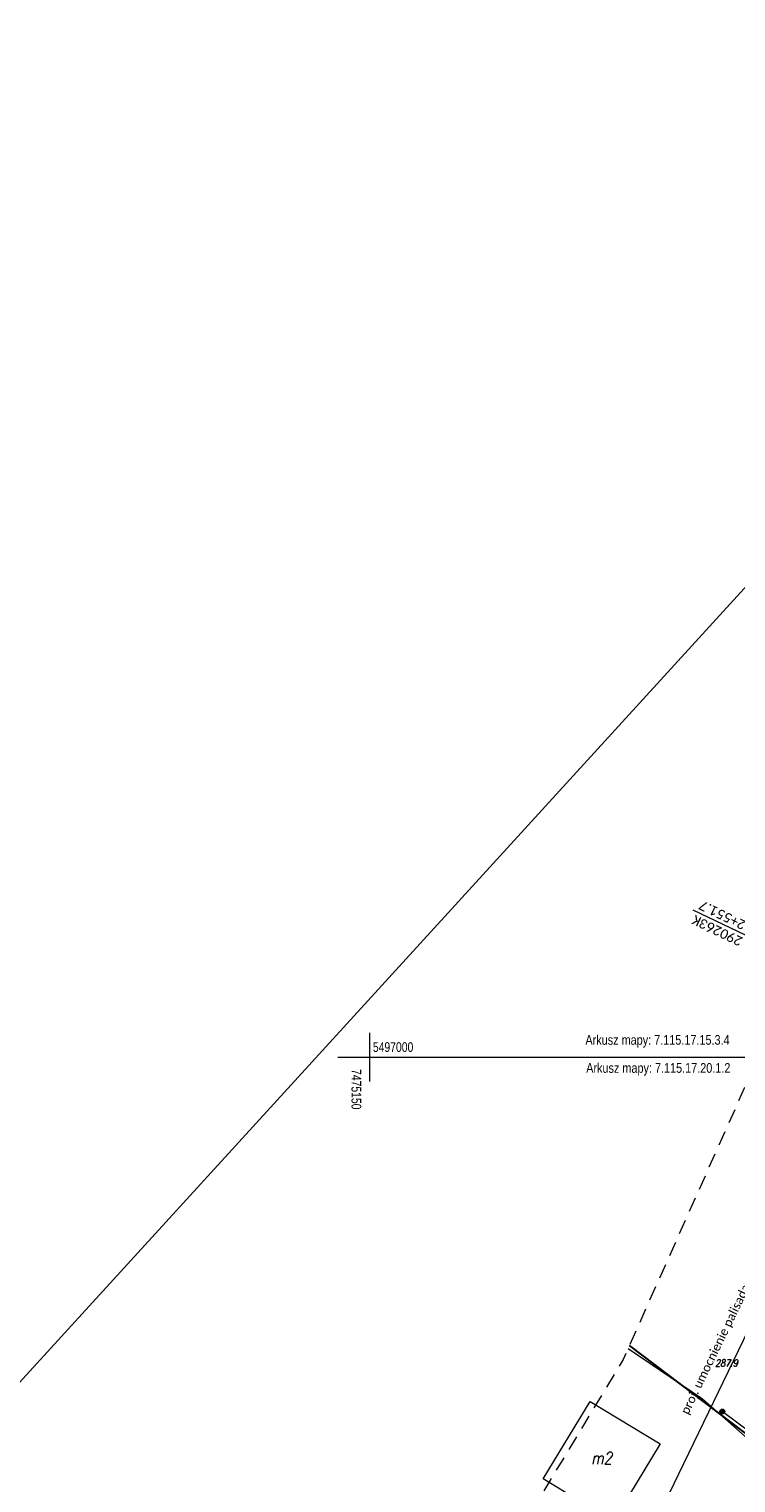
# Model space of a CAD drawing. Header units: metres. Extents: x -1 to 7476305, y 0 to 5497191.
# Tile 78 of 115: x 7475115 to 7475188, y 5496956 to 5497106. Entities that reach past the tile are written whole.
import ezdxf
from ezdxf.enums import TextEntityAlignment as Align

# ---------------------------------------------------------------- set-up
doc = ezdxf.new("R2010")
doc.units = ezdxf.units.M
doc.linetypes.add('EGBK02-500', pattern=[2, 1.5, -0.5])
doc.linetypes.add('EGBO02-500', pattern=[2.5, 1.5, -1])
doc.layers.add('C-ROAD-TEXT', color=1, linetype='Continuous', lineweight=13)
for name, color, linetype, lineweight, true_color in [('EGBB01', 7, 'Continuous', 5, 0x0a0909), ('EGBD03', 7, 'Continuous', 5, 0x0a0909), ('EGBK02', 7, 'Continuous', 5, 0x0a0909), ('EGBO02', 7, 'Continuous', 5, 0x0a0909), ('KTOK05_01', 7, 'Continuous', 5, 0x0a0909), ('RAMKA_DRUK', 7, 'Continuous', 5, 0x0a0909), ('RTPW01', 7, 'Continuous', 5, 0x0a0909), ('suepnn', 7, 'Continuous', 5, 0x0a0909), ('SUSM04_01_E', 7, 'Continuous', 5, 0x0a0909), ('Warstwa 1', 7, 'Continuous', 5, 0x0a0909)]:
    doc.layers.add(name, color=color, linetype=linetype, lineweight=lineweight, true_color=true_color)
doc.styles.add('! rom po 1.8mm', font='calibri.ttf', dxfattribs={"height": 0.9})
doc.styles.add('KAMIL', font='calibri.ttf', dxfattribs={"height": 0.75})
doc.styles.add('Style-Arial', font='arial.ttf')
doc.styles.add('Style-ITALIC_1250', font='ITALIC_1250.shx')
doc.styles.add('Style-WORKING_1250', font='WORKING_1250.shx')
doc.linetypes.add('KTOK05_01-500', pattern='A,3.75,[13,dgnlstyle-rozp_2015.shx,S=0.002778,R=0,X=0,Y=0],3.75', length=7.5)
doc.dimstyles.new('! 500', dxfattribs={"dimscale": 5, "dimtxt": 0.9, "dimasz": 0.18, "dimexe": 0.08, "dimexo": 0.04, "dimgap": 0.07, "dimtad": 1, "dimzin": 1, "dimtxsty": '! rom po 1.8mm', "dimcen": 0.09, "dimclrd": 256, "dimclre": 256, "dimclrt": 256, "dimazin": 1, "dimtfac": 1, "dimtix": 1, "dimtmove": 1, "dimatfit": 1, "dimfxl": 0.2, "dimlwd": -1, "dimlwe": -1, "dimarcsym": 0})

# ---------------------------------------------------------------- blocks, each defined once
blk = doc.blocks.new('510')
at = {"layer": 'SUSM04_01_E', "linetype": 'Continuous', "lineweight": 13, "true_color": 0x7a7a7a}
h = blk.add_hatch(color=8, dxfattribs=at)
edge = h.paths.add_edge_path()
edge.add_arc((0, 0), 0.25, 0, 360)
at = {"layer": 'SUSM04_01_E', "color": 18, "linetype": 'Continuous', "lineweight": 13, "true_color": 0x0a0909}
blk.add_circle((0, 0), 0.25, dxfattribs=at)
blk = doc.blocks.new('RTPW01')
at = {"layer": 'RTPW01', "linetype": 'Continuous', "lineweight": 13, "true_color": 0x0a0909}
h = blk.add_hatch(color=18, dxfattribs=at)
edge = h.paths.add_edge_path()
edge.add_arc((0, 0), 0.045, 0, 360)
blk = doc.blocks.new('MDCP_klauzula')
at = {"layer": 'EGBB01', "color": 252, "linetype": 'Continuous', "lineweight": 18, "flags": 128}
blk.add_lwpolyline([(7475172.71, 5496964.54), (7475179.93, 5496960.16), (7475175.09, 5496952.18), (7475167.88, 5496956.56), (7475172.71, 5496964.54)], close=True, dxfattribs=at)
at = {"layer": 'EGBD03', "color": 96, "linetype": 'Continuous', "lineweight": 30}
blk.add_line((7475194.12, 5496957.16), (7475176.76, 5496970.28), dxfattribs=at)
at = {"layer": 'EGBK02', "color": 252, "linetype": 'EGBK02-500', "lineweight": 18}
blk.add_line((7475194.12, 5496957.16), (7475176.76, 5496970.28), dxfattribs=at)
at = {"layer": 'EGBO02', "color": 252, "linetype": 'EGBO02-500', "lineweight": 18, "flags": 128}
blk.add_lwpolyline([(7474841.22, 5496643), (7474887.13, 5496580.23), (7474952.72, 5496636.53), (7475011.49, 5496696.7), (7475042.45, 5496728.27), (7475075.82, 5496754.64), (7475151.98, 5496814.31), (7475207.79, 5496879.8), (7475244.47, 5496937.34), (7475261.93, 5496992.56), (7475290.27, 5497036.6), (7475361.87, 5497109.05), (7475312.93, 5497156.38), (7475281.54, 5497123.71), (7475238.61, 5497076.13), (7475203.1, 5497029.31), (7475176.13, 5496968.87), (7475152.28, 5496929.36), (7475127.02, 5496890.88), (7475061.02, 5496837.94), (7474956.29, 5496739.91), (7474841.22, 5496643)], close=True, dxfattribs=at)
at = {"layer": 'KTOK05_01', "color": 252, "linetype": 'KTOK05_01-500', "lineweight": 18, "flags": 128}
blk.add_lwpolyline([(7475176.63, 5496969.99), (7475184.29, 5496964.8), (7475199.8, 5496951.1)], dxfattribs=at)
at = {"layer": 'RAMKA_DRUK', "color": 252, "linetype": 'Continuous', "lineweight": 18, "flags": 128}
blk.add_lwpolyline([(7475318.82, 5497191.06), (7474803.96, 5496626.71), (7474911.08, 5496528.99), (7475425.94, 5497093.33)], dxfattribs=at)
at = {"layer": 'suepnn', "color": 1, "linetype": 'Continuous', "lineweight": 13, "true_color": 0xfa0000}
blk.add_line((7475214.09, 5496942.73), (7475186.33, 5496963.5), dxfattribs=at)
at = {"layer": 'Warstwa 1', "color": 252, "linetype": 'Continuous', "lineweight": 18}
for p, q in [((7475150, 5497002.5), (7475150, 5497000)), ((7475150, 5497000), (7475150, 5496997.5))]:
    blk.add_line(p, q, dxfattribs=at)
at = {"layer": 'Warstwa 1', "color": 252, "linetype": 'Continuous', "lineweight": 18, "flags": 128}
blk.add_lwpolyline([(7475146.74, 5497000), (7475200, 5497000), (7475200, 5497052.37)], dxfattribs=at)
at = {"layer": 'RTPW01', "color": 252, "linetype": 'Continuous', "lineweight": 18}
blk.add_blockref('RTPW01', (7475186.04, 5496968.13), dxfattribs=at)
at = {"layer": 'SUSM04_01_E', "color": 252, "linetype": 'Continuous', "lineweight": 18}
blk.add_blockref('510', (7475186.33, 5496963.5), dxfattribs=at)
at = {"layer": 'EGBB01', "color": 252, "linetype": 'Continuous', "lineweight": 18, "style": 'Style-ITALIC_1250', "width": 0.8}
blk.add_text('m2', height=1.25, dxfattribs=at).set_placement((7475173.9, 5496958.71), align=Align.MIDDLE_CENTER)
at = {"layer": 'RTPW01', "color": 252, "linetype": 'Continuous', "lineweight": 18, "style": 'Style-ITALIC_1250', "width": 0.8}
blk.add_text('287.9', height=0.75, dxfattribs=at).set_placement((7475185.6, 5496968.12))
at = {"layer": 'Warstwa 1', "color": 252, "linetype": 'Continuous', "lineweight": 18, "style": 'Style-WORKING_1250', "width": 0.8}
blk.add_text('5497000', height=1, dxfattribs=at).set_placement((7475150.35, 5497000.54))
at = {"layer": 'Warstwa 1', "color": 252, "linetype": 'Continuous', "lineweight": 18, "style": 'Style-Arial', "width": 0.8}
for s, p in [('Arkusz mapy: 7.115.17.15.3.4', (7475179.66, 5497001.78)), ('Arkusz mapy: 7.115.17.20.1.2', (7475179.74, 5496998.89))]:
    blk.add_text(s, height=1, dxfattribs=at).set_placement(p, align=Align.MIDDLE_CENTER)
at = {"layer": 'Warstwa 1', "color": 252, "linetype": 'Continuous', "lineweight": 18, "style": 'Style-WORKING_1250', "width": 0.8}
blk.add_text('7475150', height=1, rotation=270, dxfattribs=at).set_placement((7475149.15, 5496994.61), align=Align.TOP_RIGHT)
blk = doc.blocks.new('*D181')
at = {"layer": 'Defpoints', "color": 0, "lineweight": 30, "transparency": 16777216}
for p in [(7475220.3, 5496993.26, 288.17), (7475178.57, 5496950.36), (7475195.58, 5496942.14, 288.83)]:
    blk.add_point(p, dxfattribs=at)
at = {"layer": 'RTPW01', "transparency": 16777216}
for p, q in [((7475203.28, 5497001.46), (7475178.58, 5496950.38)), ((7475220.29, 5496993.26), (7475203.28, 5497001.48)), ((7475195.58, 5496942.14), (7475178.56, 5496950.37))]:
    blk.add_line(p, q, dxfattribs=at)
at = {"layer": 'RTPW01', "lineweight": 30, "transparency": 16777216}
for points in [[(7475203.28, 5497001.46), (7475203.28, 5497001.46), (7475203.29, 5497001.48)], [(7475178.58, 5496950.38), (7475178.58, 5496950.38), (7475178.57, 5496950.36)]]:
    blk.add_solid(points, dxfattribs=at)
at = {"layer": 'RTPW01', "lineweight": 30, "transparency": 16777216, "insert": (7475189.72, 5496976.51), "char_height": 0.9, "attachment_point": 5, "rotation": 64.1943, "style": '! rom po 1.8mm'}
blk.add_mtext('proj. umocnienie palisadami betonowymi 14x28x120\\P57,0 m', dxfattribs=at)

msp = doc.modelspace()

# ---------------------------------------------------------------- dimensions: what is measured, and where the dimension line sits
at = {"layer": 'RTPW01', "color": 18, "lineweight": 30, "true_color": 0x000000}
dim = msp.add_aligned_dim(p1=(7475220.296, 5496993.255, 288.171), p2=(7475195.579, 5496942.14, 288.826), distance=-18.893, text='proj. umocnienie palisadami betonowymi 14x28x120\\P57,0 m', dimstyle='! 500', override={"dimscale": 0.1}, dxfattribs=at)
dim.commit()
dim.dimension.update_dxf_attribs({"geometry": '*D181', "text_midpoint": (7475189.718, 5496976.507)})

# ---------------------------------------------------------------- next in the draw order: block references
msp.add_blockref('MDCP_klauzula', (0, 0), dxfattribs=at)

# ---------------------------------------------------------------- next in the draw order: linework, layer by layer
at = {"layer": 'C-ROAD-TEXT', "color": 1, "linetype": 'Continuous', "lineweight": 13}
msp.add_line((7475221.615, 5496996.692), (7475183.335, 5497015.155), dxfattribs=at)

# ---------------------------------------------------------------- next in the draw order: texts
at = {"layer": 'C-ROAD-TEXT', "color": 1, "linetype": 'Continuous', "lineweight": 13, "insert": (7475183.673, 5497014.992), "char_height": 1, "attachment_point": 6, "rotation": 154.25114, "style": 'KAMIL'}
msp.add_mtext('{\\C1;Przebudowa skrzyżowania z drogą gminną\\fCalibri|b0|i0|c238|p34;  290263K\\fCalibri|b0|i0|c0|p34;  \\PKM: 2+551.7}', dxfattribs=at)

doc.saveas('drawing.dxf')
